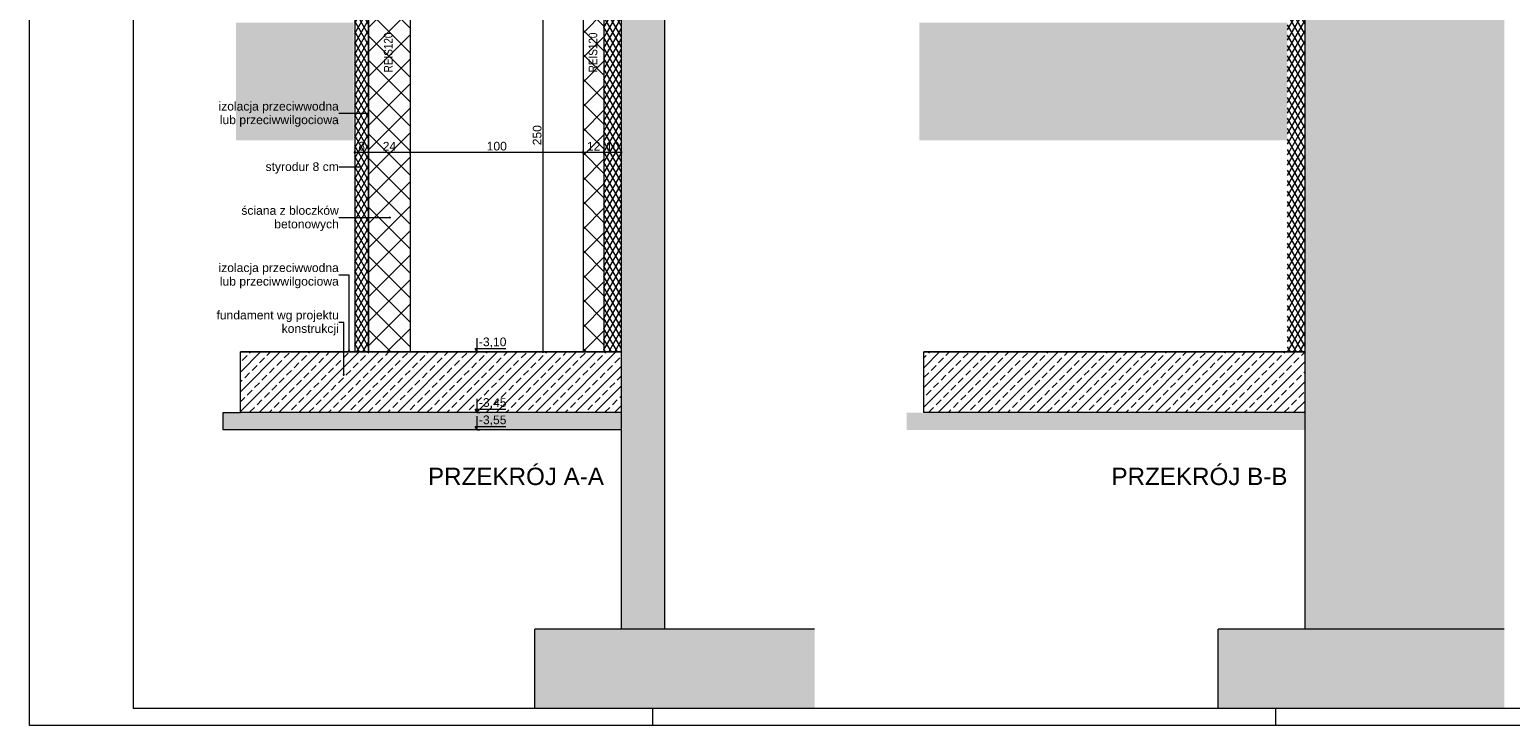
# Paper-space layout 'AD-06. DETAL KANAŁU UPUSTOWEGO ZEWNĘTRZNEGO' of a CAD drawing. Header units: millimetres. Extents: x 0 to 900, y 0 to 600.
# Tile 1 of 24: x 0 to 428, y 0 to 201. Entities that reach past the tile are written whole.
import ezdxf
from ezdxf.xclip import XClip

# ---------------------------------------------------------------- set-up
doc = ezdxf.new("R2010")
doc.units = ezdxf.units.MM
doc.header["$MEASUREMENT"] = 0
doc.header["$XCLIPFRAME"] = 0
for name, color, linetype, lineweight in [('0_Nr_pióra__1', 7, 'Continuous', 20), ('A_Arkusz_Nr_pióra__1', 7, 'Continuous', 20), ('A_opisy EN_Nr_pióra__1', 7, 'Continuous', 20), ('A_ściany proj_Nr_pióra__1', 7, 'Continuous', 20), ('A_ściany_Nr_pióra__1', 7, 'Continuous', 20)]:
    doc.layers.add(name, color=color, linetype=linetype, lineweight=lineweight)
for name, color, linetype, lineweight, true_color in [('0_Nr_pióra__6', 7, 'Continuous', 13, 0xa9a9a9), ('A_Arkusz_Nr_pióra__237', 7, 'Continuous', 5, 0x343434), ('A_dach_Nr_pióra__10', 7, 'Continuous', 13, 0x4b4b4b), ('A_opisy EN_Nr_pióra__170', 7, 'Continuous', 5, 0x1c1c1c), ('A_opisy EN_Nr_pióra__7', 7, 'Continuous', 18, 0x171717), ('A_opisy PL_Nr_pióra__249', 7, 'Continuous', 5, 0x191919), ('A_ppoż_Nr_pióra__8', 7, 'Continuous', 13, 0x4c4c4c), ('A_ściany proj_Nr_pióra__10', 7, 'Continuous', 13, 0x4b4b4b)]:
    doc.layers.add(name, color=color, linetype=linetype, lineweight=lineweight, true_color=true_color)
for name, color, linetype in [('A_podrys', 7, 'Continuous'), ('A_ściany', 7, 'Continuous'), ('A_ściany proj', 7, 'Continuous')]:
    doc.layers.add(name, color=color, linetype=linetype)
doc.styles.add('STYL_AUTOMATYCZNY_1', font='arial.ttf')
doc.styles.add('STYL_AUTOMATYCZNY_2', font='ARIALN.TTF')
doc.styles.add('STYL_AUTOMATYCZNY_4', font='arial.ttf')
doc.linetypes.add('Izolacja 1_20', pattern='A,0,[1,AD-06. DETAL KANAŁU UPUSTOWEGO ZEWNĘTRZNEGO1.Shx,S=1.587302,R=0,X=0,Y=0],-200,0', length=200)
pattern_1 = [(45, (-12850.4427, -6941.5605), (-3.5355339, 3.5355339), []), (135, (-12850.4427, -6941.5605), (3.5355339, 3.5355339), [])]
pattern_2 = [(60, (-12850.4427, -6941.5605), (-1.2990381, 0.75), []), (120, (-12850.4427, -6941.5605), (1.2990381, 0.75), [])]

# ---------------------------------------------------------------- blocks, each defined once
blk = doc.blocks.new('Rysunek_3_3', base_point=(-12850.44, -6941.56))
at = {"linetype": 'Continuous', "lineweight": 0, "true_color": 0xa9a9a9}
for points in [[(93.76, 165.37), (93.77, 165.32), (93.8, 165.28), (93.84, 165.26), (93.89, 165.25), (93.93, 165.26), (93.97, 165.28), (94, 165.32), (94.01, 165.37), (94, 165.42), (93.97, 165.46), (93.93, 165.49), (93.89, 165.5), (93.84, 165.49), (93.8, 165.46), (93.77, 165.42)], [(97.76, 165.37), (97.77, 165.32), (97.8, 165.28), (97.84, 165.26), (97.89, 165.25), (97.93, 165.26), (97.97, 165.28), (98, 165.32), (98.01, 165.37), (98, 165.42), (97.97, 165.46), (97.93, 165.49), (97.89, 165.5), (97.84, 165.49), (97.8, 165.46), (97.77, 165.42)], [(109.76, 165.37), (109.77, 165.32), (109.8, 165.28), (109.84, 165.26), (109.89, 165.25), (109.93, 165.26), (109.97, 165.28), (110, 165.32), (110.01, 165.37), (110, 165.42), (109.97, 165.46), (109.93, 165.49), (109.89, 165.5), (109.84, 165.49), (109.8, 165.46), (109.77, 165.42)], [(159.76, 165.37), (159.77, 165.32), (159.8, 165.28), (159.84, 165.26), (159.89, 165.25), (159.93, 165.26), (159.97, 165.28), (160, 165.32), (160.01, 165.37), (160, 165.42), (159.97, 165.46), (159.93, 165.49), (159.89, 165.5), (159.84, 165.49), (159.8, 165.46), (159.77, 165.42)], [(165.76, 165.37), (165.77, 165.32), (165.8, 165.28), (165.84, 165.26), (165.89, 165.25), (165.93, 165.26), (165.97, 165.28), (166, 165.32), (166.01, 165.37), (166, 165.42), (165.97, 165.46), (165.93, 165.49), (165.89, 165.5), (165.84, 165.49), (165.8, 165.46), (165.77, 165.42)], [(170.76, 165.37), (170.77, 165.32), (170.8, 165.28), (170.84, 165.26), (170.89, 165.25), (170.93, 165.26), (170.97, 165.28), (171, 165.32), (171.01, 165.37), (171, 165.42), (170.97, 165.46), (170.93, 165.49), (170.89, 165.5), (170.84, 165.49), (170.8, 165.46), (170.77, 165.42)], [(148.24, 107.75), (148.25, 107.71), (148.27, 107.67), (148.31, 107.64), (148.36, 107.63), (148.41, 107.64), (148.45, 107.67), (148.48, 107.71), (148.49, 107.75), (148.48, 107.8), (148.45, 107.84), (148.41, 107.87), (148.36, 107.88), (148.31, 107.87), (148.27, 107.84), (148.25, 107.8)]]:
    blk.add_hatch(color=253, dxfattribs=at).paths.add_polyline_path(points)
at = {"layer": 'A_ściany', "linetype": 'Continuous', "lineweight": 0, "true_color": 0x000000}
for points in [[(170.89, 595.1), (170.89, 27.75), (183.39, 27.75), (183.39, 595.1)], [(145.89, 4.9), (226.72, 4.9), (226.72, 27.75), (145.89, 27.75)]]:
    blk.add_hatch(color=18, dxfattribs=at).paths.add_polyline_path(points)
at = {"layer": 'A_ściany proj', "linetype": 'Continuous', "lineweight": 0, "true_color": 0x4b4b4b}
h = blk.add_hatch(dxfattribs=at)
h.set_pattern_fill('batt_insulation_kopia_0003', color=251, style=0, pattern_type=2)
h.set_pattern_definition(pattern_2)
h.paths.add_polyline_path([(97.89, 107.75), (97.89, 232.75), (93.89, 232.75), (93.89, 107.75)])
h = blk.add_hatch(dxfattribs=at)
h.set_pattern_fill('concrete_block_0003', color=251, style=0, pattern_type=2)
h.set_pattern_definition(pattern_1)
h.paths.add_polyline_path([(109.89, 107.75), (109.89, 232.75), (97.89, 232.75), (97.89, 107.75)])
h = blk.add_hatch(dxfattribs=at)
h.set_pattern_fill('concrete_block_0003', color=251, style=0, pattern_type=2)
h.set_pattern_definition(pattern_1)
h.paths.add_polyline_path([(159.89, 107.75), (165.89, 107.75), (165.89, 232.75), (159.89, 232.75)])
h = blk.add_hatch(dxfattribs=at)
h.set_pattern_fill('batt_insulation_kopia_0003', color=251, style=0, pattern_type=2)
h.set_pattern_definition(pattern_2)
h.paths.add_polyline_path([(165.89, 107.75), (170.89, 107.75), (170.89, 232.75), (165.89, 232.75)])
at = {"layer": 'A_ściany proj', "linetype": 'Continuous', "lineweight": 13}
blk.add_hatch(color=8, dxfattribs=at).paths.add_polyline_path([(59.58, 202.75), (59.58, 168.86), (93.64, 168.86), (93.64, 202.75)])
h = blk.add_hatch(dxfattribs=at)
h.set_pattern_fill('FP_65_0003', color=8, style=0, pattern_type=2)
h.set_pattern_definition([(45, (-12850.4427, -6941.5605), (-2.8512313, 2.8512313), []), (45, (-12847.5915, -6941.5605), (-2.8512313, 2.8512313), [2.01615, -1.00805])])
h.paths.add_polyline_path([(170.89, 90.25), (170.89, 107.75), (60.89, 107.75), (60.89, 90.25)])
h = blk.add_hatch(dxfattribs=at)
h.set_pattern_fill('lightweight_concrete_0003', color=8, style=0, pattern_type=2)
h.set_pattern_definition([(0, (-12850.4427, -6941.5605), (0, 4.1569219), [0.26, -2.14]), (0, (-12849.2427, -6939.482), (0, 4.1569219), [0.26, -2.14]), (60, (-12850.4427, -6941.5605), (-3.6, 2.078461), [0.26, -2.14]), (60, (-12848.0427, -6941.5605), (-3.6, 2.078461), [0.26, -2.14]), (120, (-12850.1827, -6941.5605), (3.6, 2.078461), [0.26, -2.14]), (120, (-12847.7827, -6941.5605), (3.6, 2.078461), [0.26, -2.14]), (0, (-12850.44274, -6941.1605), (0, 0.8), [0, -0.8, 0, -1.2]), (45, (-12850.04274, -6941.1605), (-0.565685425, 0.565685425), [0, -0.6, 0, -1])])
h.paths.add_polyline_path([(170.89, 85.25), (170.89, 90.25), (55.89, 90.25), (55.89, 85.25)])
at = {"layer": '0_Nr_pióra__6', "color": 253, "linetype": 'Continuous', "lineweight": 13, "ltscale": 0.05, "true_color": 0xa9a9a9}
for p, q in [((148.36, 107.88), (148.36, 232.63)), ((93.64, 165.37), (93.76, 165.37)), ((93.89, 165.5), (93.89, 165.84)), ((93.89, 164.9), (93.89, 165.25)), ((94.01, 165.37), (97.76, 165.37)), ((97.89, 165.5), (97.89, 165.84)), ((97.89, 164.9), (97.89, 165.25)), ((98.01, 165.37), (109.76, 165.37)), ((109.89, 165.5), (109.89, 165.84)), ((109.89, 164.9), (109.89, 165.25)), ((110.01, 165.37), (159.76, 165.37)), ((159.89, 165.5), (159.89, 165.84)), ((159.89, 164.9), (159.89, 165.25)), ((160.01, 165.37), (165.76, 165.37)), ((165.89, 165.5), (165.89, 165.84)), ((165.89, 164.9), (165.89, 165.25)), ((166.01, 165.37), (170.76, 165.37)), ((170.89, 165.5), (170.89, 165.84)), ((170.89, 164.9), (170.89, 165.25)), ((171.01, 165.37), (171.14, 165.37)), ((129.27, 107.75), (129.27, 111.75)), ((129.27, 107.75), (128.52, 107.75)), ((129.27, 107.75), (128.69, 108.75)), ((128.69, 108.75), (129.27, 108.75)), ((129.27, 108.75), (137.59, 108.75)), ((129.27, 107.75), (130.02, 107.75)), ((148.24, 107.75), (147.89, 107.75)), ((148.36, 107.5), (148.36, 107.63)), ((148.83, 107.75), (148.49, 107.75)), ((129.27, 90.25), (129.27, 94.25)), ((129.27, 90.25), (128.52, 90.25)), ((129.27, 90.25), (128.69, 91.25)), ((128.69, 91.25), (129.27, 91.25)), ((129.27, 91.25), (137.59, 91.25)), ((129.27, 90.25), (130.02, 90.25)), ((129.27, 85.25), (128.69, 86.25)), ((128.69, 86.25), (129.27, 86.25)), ((129.27, 85.25), (129.27, 89.25)), ((129.27, 86.25), (137.59, 86.25)), ((129.27, 85.25), (128.52, 85.25)), ((129.27, 85.25), (130.02, 85.25))]:
    blk.add_line(p, q, dxfattribs=at)
for centre in [(93.89, 165.37), (97.89, 165.37), (109.89, 165.37), (159.89, 165.37), (165.89, 165.37), (170.89, 165.37), (148.36, 107.75)]:
    blk.add_circle(centre, 0.125, dxfattribs=at)
at = {"layer": 'A_dach_Nr_pióra__10', "color": 251, "linetype": 'Izolacja 1_20', "lineweight": 13, "ltscale": 0.05, "true_color": 0x4b4b4b}
for p, q in [((97.89, 107.75), (97.89, 232.75)), ((170.89, 107.75), (60.89, 107.75))]:
    blk.add_line(p, q, dxfattribs=at)
at = {"layer": 'A_opisy EN_Nr_pióra__170', "color": 250, "linetype": 'Continuous', "lineweight": 5, "ltscale": 0.05, "true_color": 0x1c1c1c}
for p, q in [((90.75, 176.55), (89.3, 176.55)), ((97.42, 176.55), (90.75, 176.55)), ((90.75, 161.08), (89.3, 161.08)), ((95.11, 161.08), (90.75, 161.08)), ((90.75, 146.48), (89.3, 146.48)), ((103.87, 146.48), (90.75, 146.48)), ((92.3, 129.95), (89.3, 129.95)), ((92.3, 108.22), (92.3, 129.95)), ((90.75, 116.3), (89.3, 116.3)), ((90.75, 101.32), (90.75, 116.3))]:
    blk.add_line(p, q, dxfattribs=at)
at = {"layer": 'A_opisy EN_Nr_pióra__7', "color": 250, "linetype": 'Continuous', "lineweight": 18, "ltscale": 0.05, "true_color": 0x171717}
for p, q in [((97.42, 176.42), (97.42, 176.67)), ((97.89, 176.55), (97.42, 176.67)), ((97.89, 176.55), (97.42, 176.42)), ((95.11, 160.95), (95.11, 161.2)), ((95.57, 161.08), (95.11, 161.2)), ((95.57, 161.08), (95.11, 160.95)), ((103.87, 146.36), (103.87, 146.61)), ((104.34, 146.48), (103.87, 146.61)), ((104.34, 146.48), (103.87, 146.36)), ((92.18, 108.22), (92.43, 108.22)), ((92.3, 107.75), (92.18, 108.22)), ((92.3, 107.75), (92.43, 108.22)), ((90.63, 101.32), (90.88, 101.32)), ((90.75, 100.85), (90.63, 101.32)), ((90.75, 100.85), (90.88, 101.32))]:
    blk.add_line(p, q, dxfattribs=at)
at = {"layer": 'A_ściany proj_Nr_pióra__1', "color": 7, "linetype": 'Continuous', "lineweight": 20, "ltscale": 0.05}
for p, q in [((97.89, 232.75), (97.89, 107.75)), ((109.89, 232.75), (109.89, 107.75)), ((159.89, 232.75), (159.89, 107.75)), ((165.89, 232.75), (165.89, 107.75))]:
    blk.add_line(p, q, dxfattribs=at)
at = {"layer": 'A_ściany proj_Nr_pióra__1', "color": 7, "linetype": 'Continuous', "lineweight": 20, "ltscale": 0.05, "flags": 128}
blk.add_lwpolyline([(170.89, 90.25), (60.89, 90.25), (60.89, 107.75), (170.89, 107.75)], close=True, dxfattribs=at)
at = {"layer": 'A_ściany proj_Nr_pióra__10', "color": 251, "linetype": 'Continuous', "lineweight": 13, "ltscale": 0.05, "true_color": 0x4b4b4b}
blk.add_line((93.89, 262.75), (93.89, 107.75), dxfattribs=at)
at = {"layer": 'A_ściany_Nr_pióra__1', "color": 7, "linetype": 'Continuous', "lineweight": 20, "ltscale": 0.05}
for p, q in [((170.89, 595.1), (170.89, 27.75)), ((183.39, 595.1), (183.39, 27.75)), ((165.89, 107.75), (72.89, 107.75)), ((55.89, 85.25), (55.89, 90.25)), ((55.89, 90.25), (60.89, 90.25)), ((170.89, 85.25), (55.89, 85.25)), ((226.72, 27.75), (145.89, 27.75)), ((145.89, 4.9), (145.89, 27.75))]:
    blk.add_line(p, q, dxfattribs=at)
at = {"layer": '0_Nr_pióra__1', "color": 7, "linetype": 'Continuous', "lineweight": 20, "insert": (147.86, 167.39), "char_height": 2.5, "width": 5.7204, "attachment_point": 7, "rotation": 90, "style": 'STYL_AUTOMATYCZNY_1'}
blk.add_mtext('\\A1;{\\pql;\\fArial|b0|i0|c238|p0;\\W1.000000;250}', dxfattribs=at)
at = {"layer": '0_Nr_pióra__1', "color": 7, "linetype": 'Continuous', "lineweight": 20, "char_height": 2.5, "attachment_point": 7, "style": 'STYL_AUTOMATYCZNY_1'}
for s, insert, width in [('\\A1;{\\pql;\\fArial|b0|i0|c238|p0;\\W1.000000;8}', (94.93, 165.87), 1.9068), ('\\A1;{\\pql;\\fArial|b0|i0|c238|p0;\\W1.000000;24}', (101.98, 165.87), 3.8136), ('\\A1;{\\pql;\\fArial|b0|i0|c238|p0;\\W1.000000;100}', (132.02, 165.87), 5.7204), ('\\A1;{\\pql;\\fArial|b0|i0|c238|p0;\\W1.000000;12}', (160.98, 165.87), 3.8136), ('\\A1;{\\pql;\\fArial|b0|i0|c238|p0;\\W1.000000;10}', (166.48, 165.87), 3.8136), ('\\A1;{\\pql;\\fArial|b0|i0|c238|p0;\\W1.000000;-3,10}', (129.77, 108.95), 7.8148), ('\\A1;{\\pql;\\fArial|b0|i0|c238|p0;\\W1.000000;-3,45}', (129.77, 91.45), 7.8148), ('\\A1;{\\pql;\\fArial|b0|i0|c238|p0;\\W1.000000;-3,55}', (129.77, 86.45), 7.8148)]:
    blk.add_mtext(s, dxfattribs=dict(at, insert=insert, width=width))
at = {"layer": 'A_opisy EN_Nr_pióra__1', "color": 7, "linetype": 'Continuous', "lineweight": 20, "char_height": 2.5, "width": 36.3145, "attachment_point": 6, "style": 'STYL_AUTOMATYCZNY_1'}
for s, insert, line_spacing_factor in [('\\A1;{\\pqr;\\fArial|b0|i0|c238|p0;\\W1.000000;izolacja przeciwwodna lub przeciwwilgociowa}', (89.3, 176.33), 0.940384), ('\\A1;{\\pqr;\\fArial|b0|i0|c238|p0;\\W1.000000;ściana z bloczków betonowych}', (89.3, 146.26), 0.937578), ('\\A1;{\\pqr;\\fArial|b0|i0|c238|p0;\\W1.000000;izolacja przeciwwodna lub przeciwwilgociowa}', (89.3, 129.73), 0.940384), ('\\A1;{\\pqr;\\fArial|b0|i0|c238|p0;\\W1.000000;fundament wg projektu konstrukcji}', (89.3, 116.08), 0.930913)]:
    blk.add_mtext(s, dxfattribs=dict(at, insert=insert, line_spacing_factor=line_spacing_factor))
at = {"layer": 'A_opisy EN_Nr_pióra__1', "color": 7, "linetype": 'Continuous', "lineweight": 20, "insert": (89.3, 160.86), "char_height": 2.5, "attachment_point": 6, "style": 'STYL_AUTOMATYCZNY_1'}
blk.add_mtext('\\A1;{\\pqr;\\fArial|b0|i0|c238|p0;\\W1.000000;styrodur 8 cm}', dxfattribs=at)
at = {"layer": 'A_opisy PL_Nr_pióra__249', "color": 250, "linetype": 'Continuous', "lineweight": 5, "true_color": 0x191919, "insert": (165.89, 69.28), "char_height": 5, "attachment_point": 9, "style": 'STYL_AUTOMATYCZNY_4'}
blk.add_mtext('\\A1;{\\pqr;\\fArial|b0|i0|c238|p0;\\W1.000000;PRZEKRÓJ A-A}', dxfattribs=at)
at = {"layer": 'A_ppoż_Nr_pióra__8', "color": 251, "linetype": 'Continuous', "lineweight": 13, "true_color": 0x4c4c4c, "char_height": 2.5, "attachment_point": 5, "rotation": 90, "style": 'STYL_AUTOMATYCZNY_2'}
for insert in [(103.6, 194.18), (162.73, 194.18)]:
    blk.add_mtext('\\A1;{\\pqc;\\fArial Narrow|b0|i0|c238|p0;\\W1.000000;REIS120}', dxfattribs=dict(at, insert=insert))
blk = doc.blocks.new('Rysunek_4_4', base_point=(-12928.01, -6941.56))
at = {"layer": 'A_ściany', "linetype": 'Continuous', "lineweight": 0, "true_color": 0x000000}
for points in [[(368.31, 27.75), (425.93, 27.75), (425.93, 595.1), (368.31, 595.1)], [(343.31, 4.9), (425.93, 4.9), (425.93, 27.75), (343.31, 27.75)]]:
    blk.add_hatch(color=18, dxfattribs=at).paths.add_polyline_path(points)
at = {"layer": 'A_ściany proj', "linetype": 'Continuous', "lineweight": 0, "true_color": 0x4b4b4b}
h = blk.add_hatch(dxfattribs=at)
h.set_pattern_fill('batt_insulation_kopia_0004', color=251, style=0, pattern_type=2)
h.set_pattern_definition([(60, (-12928.0144, -6941.5605), (-1.2990381, 0.75), []), (120, (-12928.0144, -6941.5605), (1.2990381, 0.75), [])])
h.paths.add_polyline_path([(368.31, 107.75), (368.31, 262.75), (363.31, 262.75), (363.31, 107.75)])
at = {"layer": 'A_ściany proj', "linetype": 'Continuous', "lineweight": 13}
blk.add_hatch(color=8, dxfattribs=at).paths.add_polyline_path([(257.01, 202.75), (257.01, 168.86), (363.31, 168.86), (363.31, 202.75)])
h = blk.add_hatch(dxfattribs=at)
h.set_pattern_fill('FP_65_0004', color=8, style=0, pattern_type=2)
h.set_pattern_definition([(45, (-12928.0144, -6941.5605), (-2.8512313, 2.8512313), []), (45, (-12925.163, -6941.5605), (-2.8512313, 2.8512313), [2.01615, -1.00805])])
h.paths.add_polyline_path([(368.31, 90.25), (368.31, 107.75), (258.31, 107.75), (258.31, 90.25)])
h = blk.add_hatch(dxfattribs=at)
h.set_pattern_fill('lightweight_concrete_0004', color=8, style=0, pattern_type=2)
h.set_pattern_definition([(0, (-12928.0144, -6941.5605), (0, 4.1569219), [0.26, -2.14]), (0, (-12926.8144, -6939.482), (0, 4.1569219), [0.26, -2.14]), (60, (-12928.0144, -6941.5605), (-3.6, 2.078461), [0.26, -2.14]), (60, (-12925.6144, -6941.5605), (-3.6, 2.078461), [0.26, -2.14]), (120, (-12927.7544, -6941.5605), (3.6, 2.078461), [0.26, -2.14]), (120, (-12925.3544, -6941.5605), (3.6, 2.078461), [0.26, -2.14]), (0, (-12928.0144, -6941.1605), (0, 0.8), [0, -0.8, 0, -1.2]), (45, (-12927.6144, -6941.1605), (-0.565685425, 0.565685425), [0, -0.6, 0, -1])])
h.paths.add_polyline_path([(368.31, 85.25), (368.31, 90.25), (253.31, 90.25), (253.31, 85.25)])
at = {"layer": 'A_dach_Nr_pióra__10', "color": 251, "linetype": 'Izolacja 1_20', "lineweight": 13, "ltscale": 0.05, "true_color": 0x4b4b4b}
blk.add_line((368.31, 107.75), (258.31, 107.75), dxfattribs=at)
at = {"layer": 'A_ściany proj_Nr_pióra__1', "color": 7, "linetype": 'Continuous', "lineweight": 20, "ltscale": 0.05, "flags": 128}
blk.add_lwpolyline([(368.31, 90.25), (258.31, 90.25), (258.31, 107.75), (368.31, 107.75)], close=True, dxfattribs=at)
at = {"layer": 'A_ściany_Nr_pióra__1', "color": 7, "linetype": 'Continuous', "lineweight": 20, "ltscale": 0.05}
for p, q in [((368.31, 595.1), (368.31, 27.75)), ((425.93, 27.75), (343.31, 27.75)), ((343.31, 4.9), (343.31, 27.75))]:
    blk.add_line(p, q, dxfattribs=at)
at = {"layer": 'A_opisy PL_Nr_pióra__249', "color": 250, "linetype": 'Continuous', "lineweight": 5, "true_color": 0x191919, "insert": (363.31, 69.28), "char_height": 5, "attachment_point": 9, "style": 'STYL_AUTOMATYCZNY_4'}
blk.add_mtext('\\A1;{\\pqr;\\fArial|b0|i0|c238|p0;\\W1.000000;PRZEKRÓJ B-B}', dxfattribs=at)

psp = doc.layouts.new('AD-06. DETAL KANAŁU UPUSTOWEGO ZEWNĘTRZNEGO')

# ---------------------------------------------------------------- linework, layer by layer
at = {"layer": 'A_Arkusz_Nr_pióra__1', "color": 7, "linetype": 'Continuous', "lineweight": 20}
for p in [(29.9, 595.1), (895.1, 4.9)]:
    psp.add_line(p, (29.9, 4.9), dxfattribs=at)
at = {"layer": 'A_Arkusz_Nr_pióra__1', "color": 7, "linetype": 'Continuous', "lineweight": 20, "flags": 128}
psp.add_lwpolyline([(0, 600), (900, 600), (900, 0), (0, 0)], close=True, dxfattribs=at)
at = {"layer": 'A_Arkusz_Nr_pióra__237', "color": 250, "linetype": 'Continuous', "lineweight": 5, "true_color": 0x343434}
for p, q in [((180, 0), (180, 4.9)), ((360, 0), (360, 4.9))]:
    psp.add_line(p, q, dxfattribs=at)

# ---------------------------------------------------------------- block references
at = {"layer": 'A_podrys', "color": 37, "linetype": 'Continuous', "lineweight": 5, "true_color": 0x656532}
ref = psp.add_blockref('Rysunek_3_3', (-12850.44, -6941.56), dxfattribs=at)
XClip(ref).set_block_clipping_path([(29.90003743, 4.9002523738), (226.7159859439, 595.1)])
ref = psp.add_blockref('Rysunek_4_4', (-12928.01, -6941.56), dxfattribs=at)
XClip(ref).set_block_clipping_path([(226.7159859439, 4.9001775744), (425.9250339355, 595.1)])

doc.saveas('drawing.dxf')
